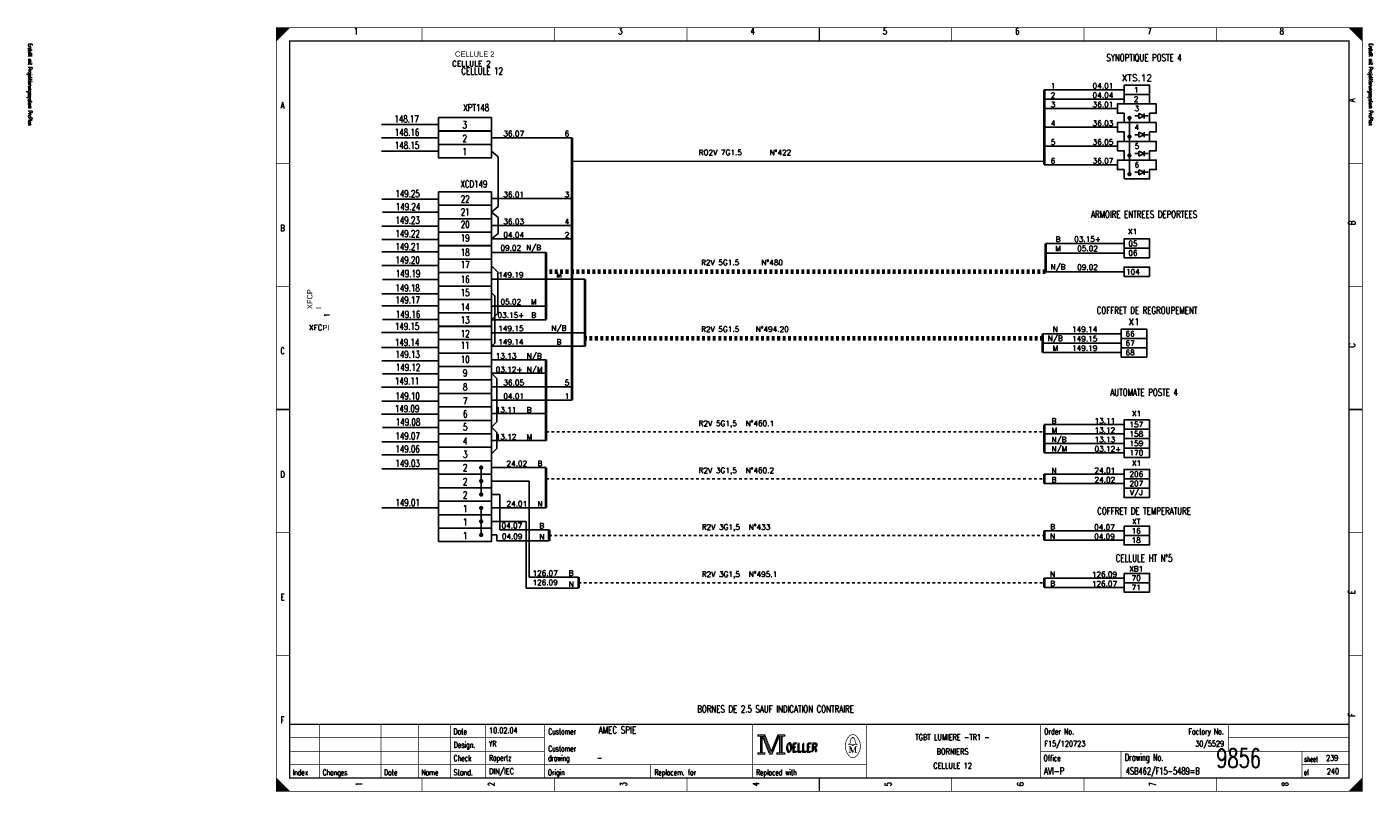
# Model space of a CAD drawing. Header units: centimetres. Extents: x 0 to 491, y -1040 to 69.
# Tile 29 of 181: x 441 to 491, y -920 to -891. Entities that reach past the tile are written whole.
import ezdxf
from ezdxf.enums import TextEntityAlignment as Align

# ---------------------------------------------------------------- set-up
doc = ezdxf.new("R2010")
doc.units = ezdxf.units.CM
doc.header["$MEASUREMENT"] = 0
doc.linetypes.add('CONTINU', pattern=[0])
doc.linetypes.add('DISCONTINU', pattern=[0.15, 0.1, -0.05])
doc.layers.get('0').update_dxf_attribs({"color": 9, "linetype": 'CONTINUOUS'})
for name, color, linetype in [('POINTILLE', 5, 'DISCONTINU'), ('SCH-3', 3, 'CONTINU'), ('TEXTE', 3, 'CONTINUOUS'), ('TRAIFIN', 1, 'CONTINUOUS'), ('TRAIGROS', 2, 'CONTINUOUS'), ('TRAIMOY', 4, 'CONTINUOUS')]:
    doc.layers.add(name, color=color, linetype=linetype)
doc.styles.get("Standard").update_dxf_attribs({"font": 'romans.shx', "bigfont": 'TXT.shx'})

# ---------------------------------------------------------------- blocks, each defined once
blk = doc.blocks.new('BRND')
at = {"layer": 'TRAIFIN'}
for p, q in [((-0.73, -4.53), (0.8, -4.53)), ((0.8, -5.47), (0.8, -3.59)), ((0.8, -3.59), (2.68, -4.53)), ((2.68, -4.53), (0.8, -5.47)), ((2.68, -5.47), (2.68, -3.59)), ((2.68, -4.53), (4.27, -4.53))]:
    blk.add_line(p, q, dxfattribs=at)
at = {"layer": 'TRAIMOY'}
blk.add_lwpolyline([(-4.75, -7), (-4.75, -3.5), (-7.25, -3.5), (-7.25, 0), (7.25, 0), (7.25, -3.5), (4.75, -3.5), (4.75, -7)], close=True, dxfattribs=at)
blk = doc.blocks.new('cc')
at = {"layer": 'TRAIFIN', "color": 0, "const_width": 0.72}
for points in [[(-4.27, 27.62, 1), (-3.39, 27.62, 1)], [(-4.27, 22.6, 1), (-3.39, 22.6, 1)], [(-4.27, 17.58, 1), (-3.39, 17.58, 1)], [(-4.27, 12.55, 1), (-3.39, 12.55, 1)], [(-4.27, 7.53, 1), (-3.39, 7.53, 1)], [(-4.27, 2.51, 1), (-3.39, 2.51, 1)]]:
    blk.add_lwpolyline(points, format="xyb", close=True, dxfattribs=at)
at = {"layer": 'TRAIGROS', "color": 0}
for p, q in [((-3.83, 27.18), (-3.83, 17.14)), ((-3.83, 12.99), (-3.83, 2.07))]:
    blk.add_line(p, q, dxfattribs=at)

msp = doc.modelspace()

# ---------------------------------------------------------------- linework, layer by layer
at = {"color": 0, "linetype": 'Continuous'}
for p, q in [((453.917, -895.11), (456.051, -895.11)), ((453.917, -895.608), (456.051, -895.608)), ((453.917, -896.115), (456.051, -896.115)), ((453.937, -897.9), (456.051, -897.9)), ((453.955, -898.384), (456.051, -898.384)), ((453.937, -898.904), (456.051, -898.904)), ((453.937, -899.406), (456.051, -899.406)), ((453.937, -899.872), (456.051, -899.872)), ((453.937, -900.374), (456.051, -900.374)), ((453.955, -900.894), (456.051, -900.894)), ((453.937, -901.431), (456.051, -901.431)), ((453.937, -901.879), (456.051, -901.879)), ((453.955, -902.39), (456.051, -902.39)), ((453.919, -902.875), (456.051, -902.875)), ((453.919, -903.431), (456.051, -903.431)), ((453.937, -903.932), (456.051, -903.932)), ((453.955, -904.416), (456.051, -904.416)), ((453.919, -904.918), (456.051, -904.918)), ((453.937, -905.438), (456.051, -905.438)), ((453.919, -905.922), (456.053, -905.922)), ((453.955, -906.423), (456.051, -906.423)), ((453.937, -906.961), (456.051, -906.961)), ((453.937, -907.445), (456.051, -907.445)), ((453.937, -907.96), (456.051, -907.96)), ((453.937, -909.424), (456.051, -909.424))]:
    msp.add_line(p, q, dxfattribs=at)
at = {"color": 0, "const_width": 0.025, "flags": 128}
for points in [[(450, -905.75), (450, -891.5), (490.5, -891.5), (490.5, -920), (450, -920), (450, -905.75)], [(450, -891.5), (450.5, -891.5), (450, -892), (450, -891.5)], [(450.025, -891.5), (450.025, -891.975), (450.05, -891.95), (450.05, -891.5), (450.075, -891.5), (450.075, -891.925), (450.1, -891.9), (450.1, -891.5), (450.125, -891.5), (450.125, -891.875), (450.15, -891.85), (450.15, -891.5), (450.175, -891.5), (450.175, -891.825), (450.2, -891.8)], [(450.2, -891.8), (450.2, -891.5), (450.225, -891.5), (450.225, -891.775), (450.25, -891.75), (450.25, -891.5), (450.275, -891.5), (450.275, -891.725), (450.3, -891.7), (450.3, -891.5), (450.325, -891.5), (450.325, -891.675), (450.35, -891.65), (450.35, -891.5), (450.375, -891.5)], [(450.375, -891.5), (450.375, -891.625), (450.4, -891.6), (450.4, -891.5), (450.425, -891.5), (450.425, -891.575), (450.45, -891.55), (450.45, -891.5), (450.475, -891.5), (450.475, -891.525)], [(490, -891.5), (490.5, -892), (490.475, -891.975), (490.475, -891.5), (490.45, -891.5), (490.45, -891.95), (490.425, -891.925), (490.425, -891.5), (490.4, -891.5), (490.4, -891.9), (490.375, -891.875), (490.375, -891.5), (490.35, -891.5), (490.35, -891.85), (490.325, -891.825)], [(490.15, -891.65), (490.15, -891.5), (490.125, -891.5), (490.125, -891.625), (490.1, -891.6), (490.1, -891.5), (490.075, -891.5), (490.075, -891.575), (490.05, -891.55), (490.05, -891.5), (490.025, -891.5), (490.025, -891.525)], [(490.325, -891.825), (490.325, -891.5), (490.3, -891.5), (490.3, -891.8), (490.275, -891.775), (490.275, -891.5), (490.25, -891.5), (490.25, -891.75), (490.225, -891.725), (490.225, -891.5), (490.2, -891.5), (490.2, -891.7), (490.175, -891.675), (490.175, -891.5), (490.15, -891.5)], [(467.95, -917.88), (467.95, -917.95), (468.05, -917.95), (468.05, -918.55), (467.95, -918.55), (467.95, -918.62), (468.22, -918.62), (468.22, -918.55), (468.12, -918.55), (468.12, -917.95), (468.22, -917.95), (468.22, -917.88), (467.95, -917.88)], [(468.07, -917.93), (468.07, -918.57), (468.1, -918.57), (468.1, -917.93)], [(468.12, -917.95), (468.39, -918.62), (468.49, -918.62), (468.76, -917.95)], [(468.18, -917.95), (468.42, -918.54), (468.46, -918.54)], [(468.22, -917.88), (468.46, -918.48), (468.7, -917.88)], [(468.22, -917.95), (468.44, -918.51), (468.47, -918.51)], [(468.46, -918.58), (468.49, -918.58), (468.74, -917.95)], [(468.46, -918.54), (468.48, -918.54), (468.72, -917.95)], [(468.76, -917.95), (468.76, -918.55), (468.66, -918.55), (468.66, -918.62), (468.71, -918.62)], [(468.7, -917.88), (468.7, -917.95), (468.8, -917.95), (468.8, -918.55), (468.7, -918.55), (468.7, -918.62), (468.97, -918.62), (468.97, -918.55), (468.87, -918.55), (468.87, -917.95), (468.97, -917.95), (468.97, -917.88), (468.7, -917.88)], [(468.78, -917.93), (468.78, -918.57), (468.83, -918.57), (468.83, -917.93), (468.85, -917.93), (468.85, -918.57)], [(471.48, -918.26), (471.35, -918.26), (471.35, -918.24), (471.4, -918.2), (471.43, -918.04)], [(471.48, -918.01), (471.48, -917.98), (471.52, -917.98), (471.52, -918.01)], [(471.52, -918.26), (471.65, -918.26), (471.65, -918.24), (471.6, -918.2), (471.57, -918.04)], [(471.39, -918.33), (471.39, -918.54), (471.35, -918.54)], [(471.39, -918.33), (471.48, -918.54), (471.51, -918.54)], [(450, -919.5), (450, -920), (450.5, -920), (450, -919.5), (450.025, -919.525), (450.025, -920), (450.05, -920), (450.05, -919.55), (450.075, -919.575), (450.075, -920), (450.1, -920), (450.1, -919.6), (450.125, -919.625), (450.125, -920), (450.15, -920)], [(450.15, -920), (450.15, -919.65), (450.175, -919.675), (450.175, -920), (450.2, -920), (450.2, -919.7), (450.225, -919.725), (450.225, -920), (450.25, -920), (450.25, -919.75), (450.275, -919.775), (450.275, -920), (450.3, -920), (450.3, -919.8), (450.325, -919.825)], [(490.3, -920), (490.3, -919.7), (490.275, -919.725), (490.275, -920), (490.25, -920), (490.25, -919.75), (490.225, -919.775), (490.225, -920), (490.2, -920), (490.2, -919.8), (490.175, -919.825), (490.175, -920), (490.15, -920), (490.15, -919.85), (490.125, -919.875)], [(490.475, -919.525), (490.475, -920), (490.45, -920), (490.45, -919.55), (490.425, -919.575), (490.425, -920), (490.4, -920), (490.4, -919.6), (490.375, -919.625), (490.375, -920), (490.35, -920), (490.35, -919.65), (490.325, -919.675), (490.325, -920), (490.3, -920)], [(450.325, -919.825), (450.325, -920), (450.35, -920), (450.35, -919.85), (450.375, -919.875), (450.375, -920), (450.4, -920), (450.4, -919.9), (450.425, -919.925), (450.425, -920), (450.45, -920), (450.45, -919.95), (450.475, -919.975)], [(490.125, -919.875), (490.125, -920), (490.1, -920), (490.1, -919.9), (490.075, -919.925), (490.075, -920), (490.05, -920), (490.05, -919.95), (490.025, -919.975), (490.025, -920)]]:
    msp.add_lwpolyline(points, dxfattribs=at)
at = {"color": 0, "flags": 128}
for points, const_width in [([(450, -891.5), (490.5, -891.5), (490.5, -920), (450, -920)], 0.025), ([(450.5, -892), (490, -892), (490, -919.5), (450.5, -919.5)], 0.05), ([(450.5, -892), (490, -892), (490, -919.5), (450.5, -919.5)], 0.025), ([(467.97, -917.9), (468.2, -917.9), (468.2, -917.93), (467.97, -917.93)], 0.025), ([(468.72, -917.9), (468.95, -917.9), (468.95, -917.93), (468.72, -917.93)], 0.025), ([(467.97, -918.57), (468.2, -918.57), (468.2, -918.6), (467.97, -918.6)], 0.025), ([(468.68, -918.57), (468.95, -918.57), (468.95, -918.6), (468.68, -918.6)], 0.025), ([(471.48, -918.26), (471.52, -918.26), (471.52, -918.29), (471.48, -918.29)], 0.025)]:
    msp.add_lwpolyline(points, close=True, dxfattribs=dict(at, const_width=const_width))
at = {"color": 0}
for points, const_width in [([(455.438, -891.5), (455.438, -892)], 0.025), ([(460.375, -891.5), (460.375, -892)], 0.025), ([(465.312, -891.5), (465.312, -892)], 0.025), ([(470.25, -892), (470.25, -891.5)], 0.05), ([(470.25, -891.5), (470.25, -892)], 0.025), ([(475.188, -891.5), (475.188, -892)], 0.025), ([(480.125, -891.5), (480.125, -892)], 0.025), ([(485.062, -891.5), (485.062, -892)], 0.025), ([(450, -896.583), (450.5, -896.583)], 0.025), ([(490.5, -896.583), (490, -896.583)], 0.025), ([(450, -901.167), (450.5, -901.167)], 0.025), ([(490.5, -901.167), (490, -901.167)], 0.025), ([(450.5, -905.75), (450, -905.75)], 0.05), ([(450, -905.75), (450.5, -905.75)], 0.025), ([(490, -905.75), (490.5, -905.75)], 0.05), ([(490.5, -905.75), (490, -905.75)], 0.025), ([(450, -910.333), (450.5, -910.333)], 0.025), ([(490.5, -910.333), (490, -910.333)], 0.025), ([(450, -914.917), (450.5, -914.917)], 0.025), ([(490.5, -914.917), (490, -914.917)], 0.025), ([(490, -917.5), (450.5, -917.5)], 0.05), ([(451.6, -919.5), (451.6, -917.5)], 0.025), ([(453.9, -919.5), (453.9, -917.5)], 0.025), ([(455.3, -919.5), (455.3, -917.5)], 0.025), ([(456.5, -917.5), (456.5, -919.5)], 0.025), ([(457.8, -917.5), (457.8, -919.5)], 0.025), ([(460, -917.5), (460, -919.5)], 0.025), ([(467.75, -917.5), (467.75, -919.5)], 0.025), ([(472, -917.5), (472, -919.5)], 0.025), ([(478.5, -917.5), (478.5, -919.5)], 0.025), ([(485.5, -917.5), (485.5, -918.5)], 0.025), ([(450.5, -918), (460, -918)], 0.025), ([(468.15, -917.95), (468.4, -918.58)], 0.025), ([(468.47, -918.51), (468.7, -917.94)], 0.025), ([(471.46, -918.01), (471.55, -918.01)], 0.025), ([(485.5, -918), (490, -918)], 0.025), ([(450.5, -918.5), (460, -918.5)], 0.025), ([(468.4, -918.58), (468.46, -918.58)], 0.025), ([(471.35, -918.33), (471.42, -918.33)], 0.025), ([(471.39, -918.54), (471.43, -918.54)], 0.025), ([(471.42, -918.33), (471.51, -918.54)], 0.025), ([(471.51, -918.54), (471.59, -918.33)], 0.025), ([(471.65, -918.54), (471.57, -918.54)], 0.025), ([(471.59, -918.54), (471.59, -918.33)], 0.025), ([(471.59, -918.33), (471.65, -918.33)], 0.025), ([(471.61, -918.33), (471.61, -918.54)], 0.025), ([(478.5, -918.5), (490, -918.5)], 0.025), ([(481.5, -918.5), (481.5, -919.5)], 0.025), ([(488.25, -918.5), (488.25, -919.5)], 0.025), ([(450.5, -919), (472, -919)], 0.025), ([(463.95, -919), (463.95, -919.5)], 0.025), ([(488.25, -919), (490, -919)], 0.025), ([(455.438, -920), (455.438, -919.5)], 0.025), ([(460.375, -920), (460.375, -919.5)], 0.025), ([(465.312, -920), (465.312, -919.5)], 0.025), ([(470.25, -919.5), (470.25, -920)], 0.05), ([(470.25, -920), (470.25, -919.5)], 0.025), ([(475.188, -920), (475.188, -919.5)], 0.025), ([(480.125, -920), (480.125, -919.5)], 0.025), ([(485.062, -920), (485.062, -919.5)], 0.025), ([(490.5, -919.5), (490, -920)], 0.025), ([(450.475, -920), (450.475, -919.975)], 0.025)]:
    msp.add_lwpolyline(points, dxfattribs=dict(at, const_width=const_width))
at = {"color": 0, "linetype": 'Continuous'}
for points in [[(458.023, -894.859), (458.023, -895.361), (456.051, -895.361), (456.051, -894.859)], [(458.023, -895.357), (458.023, -895.859), (456.051, -895.859), (456.051, -895.357)], [(458.023, -895.864), (458.023, -896.366), (456.051, -896.366), (456.051, -895.864)], [(456.051, -898.131), (456.051, -897.629), (458.023, -897.629), (458.023, -898.131)], [(456.051, -898.633), (456.051, -898.131), (458.023, -898.131), (458.023, -898.633)], [(456.051, -899.135), (456.051, -898.633), (458.023, -898.633), (458.023, -899.135)], [(456.051, -899.638), (456.051, -899.135), (458.023, -899.135), (458.023, -899.638)], [(456.051, -900.139), (456.051, -899.637), (458.023, -899.637), (458.023, -900.139)], [(456.051, -900.641), (456.051, -900.139), (458.023, -900.139), (458.023, -900.641)], [(456.051, -901.143), (456.051, -900.641), (458.023, -900.641), (458.023, -901.143)], [(456.051, -901.645), (456.051, -901.143), (458.023, -901.143), (458.023, -901.645)], [(456.051, -902.148), (456.051, -901.645), (458.023, -901.645), (458.023, -902.148)], [(456.051, -902.65), (456.051, -902.148), (458.023, -902.148), (458.023, -902.65)], [(456.051, -903.142), (456.051, -902.64), (458.023, -902.64), (458.023, -903.142)], [(456.051, -903.644), (456.051, -903.142), (458.023, -903.142), (458.023, -903.644)], [(456.051, -904.146), (456.051, -903.644), (458.023, -903.644), (458.023, -904.146)], [(456.051, -904.648), (456.051, -904.146), (458.023, -904.146), (458.023, -904.648)], [(456.051, -905.15), (456.051, -904.648), (458.023, -904.648), (458.023, -905.15)], [(456.051, -905.653), (456.051, -905.15), (458.023, -905.15), (458.023, -905.653)], [(456.051, -906.155), (456.051, -905.653), (458.023, -905.653), (458.023, -906.155)], [(456.051, -906.657), (456.051, -906.155), (458.023, -906.155), (458.023, -906.657)], [(456.051, -907.159), (456.051, -906.657), (458.023, -906.657), (458.023, -907.159)], [(456.051, -907.661), (456.051, -907.159), (458.023, -907.159), (458.023, -907.661)], [(456.051, -908.168), (456.051, -907.666), (458.023, -907.666), (458.023, -908.168)], [(456.051, -908.67), (456.051, -908.168), (458.023, -908.168), (458.023, -908.67)], [(456.051, -909.172), (456.051, -908.67), (458.023, -908.67), (458.023, -909.172)], [(456.051, -909.675), (456.051, -909.172), (458.023, -909.172), (458.023, -909.675)], [(456.051, -910.177), (456.051, -909.675), (458.023, -909.675), (458.023, -910.177)], [(456.051, -910.679), (456.051, -910.177), (458.023, -910.177), (458.023, -910.679)]]:
    msp.add_lwpolyline(points, close=True, dxfattribs=at)
at = {"color": 0, "const_width": 0.025, "flags": 128}
for points in [[(471.35, -917.961, 0.373815), (471.349, -918.657, 0.373815)], [(471.649, -917.96, 0.530775), (471.351, -917.959, 0.530775)], [(471.46, -918.01, 0.414214), (471.43, -918.04, 0.414214)], [(471.57, -918.04, 0.414214), (471.54, -918.01, 0.414214)], [(471.65, -918.66, 0.378582), (471.646, -917.956, 0.378582)], [(471.35, -918.66, 0.532213), (471.649, -918.661, 0.532213)]]:
    msp.add_lwpolyline(points, format="xyb", dxfattribs=at)
at = {"layer": 'POINTILLE', "color": 0, "lineweight": 70}
for p, q in [((478.69, -900.611), (460.058, -900.611)), ((478.584, -903.101), (461.514, -903.101))]:
    msp.add_line(p, q, dxfattribs=at)
at = {"layer": 'POINTILLE', "color": 0, "const_width": 0.05}
msp.add_lwpolyline([(478.641, -896.495), (461.023, -896.495)], dxfattribs=at)
at = {"layer": 'POINTILLE', "color": 0}
for points in [[(460.058, -906.583), (478.641, -906.583)], [(460.058, -908.337), (478.641, -908.337)], [(460.175, -910.451), (478.641, -910.451)], [(461.27, -912.215), (478.641, -912.215)]]:
    msp.add_lwpolyline(points, dxfattribs=at)
at = {"layer": 'TRAIFIN', "color": 0}
for p, q in [((481.616, -893.821), (478.641, -893.821)), ((481.616, -894.171), (478.641, -894.171)), ((481.366, -894.521), (478.641, -894.521)), ((461.023, -895.608), (458.023, -895.608)), ((481.366, -895.221), (478.641, -895.221)), ((458.023, -896.115), (458.276, -896.319)), ((481.366, -895.921), (478.641, -895.921)), ((458.276, -898.178), (458.276, -896.319)), ((481.366, -896.621), (478.641, -896.621)), ((461.023, -897.88), (458.023, -897.88)), ((458.023, -898.382), (458.276, -898.178)), ((458.023, -898.382), (458.276, -898.586)), ((458.276, -899.182), (458.276, -898.586)), ((461.023, -898.884), (458.023, -898.884)), ((458.023, -899.386), (458.276, -899.182)), ((461.023, -899.386), (458.023, -899.386)), ((478.69, -899.561), (481.616, -899.561)), ((458.023, -899.888), (460.058, -899.888)), ((478.69, -899.911), (481.616, -899.911)), ((458.023, -900.39), (458.264, -900.631)), ((458.264, -902.157), (458.264, -900.631)), ((478.69, -900.611), (481.616, -900.611)), ((458.023, -900.892), (461.514, -900.892)), ((458.023, -901.394), (458.143, -901.515)), ((458.143, -903.272), (458.143, -901.515)), ((458.023, -901.897), (460.058, -901.897)), ((458.023, -902.399), (458.264, -902.157)), ((458.023, -902.399), (460.058, -902.399)), ((458.023, -902.891), (461.514, -902.891)), ((478.584, -902.926), (481.51, -902.926)), ((458.023, -903.393), (458.143, -903.272)), ((458.023, -903.393), (461.514, -903.393)), ((478.584, -903.276), (481.51, -903.276)), ((478.584, -903.626), (481.51, -903.626)), ((458.023, -903.895), (460.058, -903.895)), ((458.023, -904.397), (460.058, -904.397)), ((461.023, -904.899), (458.023, -904.899)), ((461.023, -905.402), (458.023, -905.402)), ((458.023, -905.904), (460.058, -905.904)), ((478.641, -906.313), (481.616, -906.313)), ((478.641, -906.663), (481.616, -906.663)), ((458.023, -906.908), (460.058, -906.908)), ((478.641, -907.013), (481.616, -907.013)), ((478.641, -907.363), (481.616, -907.363)), ((458.023, -907.917), (460.058, -907.917)), ((478.641, -908.162), (481.616, -908.162)), ((459.426, -912.002), (459.426, -908.419)), ((478.641, -908.512), (481.616, -908.512)), ((458.331, -910.237), (458.331, -908.921)), ((458.023, -909.419), (460.058, -909.419)), ((459.32, -912.416), (459.32, -909.926)), ((458.225, -910.652), (458.225, -910.428)), ((460.175, -910.652), (458.225, -910.652)), ((460.175, -910.237), (458.331, -910.237)), ((478.641, -910.276), (481.616, -910.276)), ((478.641, -910.626), (481.616, -910.626)), ((461.27, -912.002), (459.426, -912.002)), ((478.641, -912.04), (481.616, -912.04)), ((461.27, -912.416), (459.32, -912.416)), ((478.641, -912.39), (481.616, -912.39))]:
    msp.add_line(p, q, dxfattribs=at)
at = {"layer": 'TRAIFIN', "color": 0, "const_width": 0.072}
for points in [[(481.772, -894.871, 1), (481.86, -894.871, 1)], [(481.772, -895.571, 1), (481.86, -895.571, 1)], [(481.772, -896.271, 1), (481.86, -896.271, 1)], [(481.772, -896.971, 1), (481.86, -896.971, 1)]]:
    msp.add_lwpolyline(points, format="xyb", close=True, dxfattribs=at)
at = {"layer": 'TRAIFIN', "color": 0}
for points in [[(458.023, -904.397), (458.225, -904.599)], [(458.225, -904.599), (458.225, -906.204)], [(458.023, -906.406), (458.225, -906.204)], [(458.023, -906.406), (458.225, -906.608)], [(458.225, -906.608), (458.225, -907.208)], [(458.023, -907.41), (458.225, -907.208)], [(458.023, -908.419), (459.426, -908.419)], [(458.023, -908.921), (458.331, -908.921)], [(458.023, -909.926), (459.32, -909.926)], [(458.023, -910.428), (458.225, -910.428)]]:
    msp.add_lwpolyline(points, dxfattribs=at)
at = {"layer": 'TRAIGROS', "color": 0}
msp.add_line((481.816, -894.871), (481.816, -897.015), dxfattribs=at)
at = {"layer": 'TRAIGROS', "color": 0, "const_width": 0.1}
for points in [[(478.641, -893.821), (478.641, -896.621)], [(461.023, -895.608), (461.023, -905.402)], [(478.69, -899.561), (478.69, -900.611)], [(460.058, -899.888), (460.058, -902.399)], [(461.514, -900.892), (461.514, -903.393)], [(478.584, -902.926), (478.584, -903.626)], [(460.058, -906.908), (460.058, -903.895)], [(478.641, -907.363), (478.641, -906.313)], [(460.058, -909.419), (460.058, -907.917)], [(478.641, -908.512), (478.641, -908.162)], [(460.175, -910.652), (460.175, -910.237)], [(478.641, -910.276), (478.641, -910.626)], [(461.27, -912.416), (461.27, -912.002)], [(478.641, -912.04), (478.641, -912.39)]]:
    msp.add_lwpolyline(points, dxfattribs=at)
at = {"layer": 'TRAIMOY', "color": 0}
for points in [[(481.616, -893.646), (482.566, -893.646), (482.566, -893.996), (481.616, -893.996)], [(481.616, -893.996), (482.566, -893.996), (482.566, -894.346), (481.616, -894.346)], [(482.566, -899.736), (481.616, -899.736), (481.616, -899.386), (482.566, -899.386)], [(482.566, -900.086), (481.616, -900.086), (481.616, -899.736), (482.566, -899.736)], [(482.566, -900.786), (481.616, -900.786), (481.616, -900.436), (482.566, -900.436)], [(482.46, -903.101), (481.51, -903.101), (481.51, -902.751), (482.46, -902.751)], [(482.46, -903.451), (481.51, -903.451), (481.51, -903.101), (482.46, -903.101)], [(482.46, -903.801), (481.51, -903.801), (481.51, -903.451), (482.46, -903.451)], [(482.566, -906.488), (481.616, -906.488), (481.616, -906.138), (482.566, -906.138)], [(482.566, -906.838), (481.616, -906.838), (481.616, -906.488), (482.566, -906.488)], [(482.566, -907.188), (481.616, -907.188), (481.616, -906.838), (482.566, -906.838)], [(482.566, -907.538), (481.616, -907.538), (481.616, -907.188), (482.566, -907.188)], [(482.566, -908.337), (481.616, -908.337), (481.616, -907.987), (482.566, -907.987)], [(482.566, -908.687), (481.616, -908.687), (481.616, -908.337), (482.566, -908.337)], [(482.566, -909.037), (481.616, -909.037), (481.616, -908.687), (482.566, -908.687)], [(481.616, -910.101), (482.566, -910.101), (482.566, -910.451), (481.616, -910.451)], [(481.616, -910.451), (482.566, -910.451), (482.566, -910.801), (481.616, -910.801)], [(481.616, -911.865), (482.566, -911.865), (482.566, -912.215), (481.616, -912.215)], [(481.616, -912.215), (482.566, -912.215), (482.566, -912.565), (481.616, -912.565)]]:
    msp.add_lwpolyline(points, close=True, dxfattribs=at)

# ---------------------------------------------------------------- block references
at = {"color": 0, "linetype": 'Continuous', "xscale": 0.1, "yscale": 0.1, "zscale": 0.1}
msp.add_blockref('cc', (458.023, -910.679), dxfattribs=at)
at = {"layer": 'SCH-3', "color": 0, "xscale": 0.1, "yscale": 0.1, "zscale": 0.1}
for p in [(482.091, -894.346), (482.091, -895.046), (482.091, -895.746), (482.091, -896.446)]:
    msp.add_blockref('BRND', p, dxfattribs=at)

# ---------------------------------------------------------------- texts
at = {"color": 0}
for s, height, width, p in [('1', 0.238, 0.672, (452.965, -891.514)), ('3', 0.238, 0.672, (462.832, -891.514)), ('4', 0.238, 0.672, (467.766, -891.514)), ('5', 0.238, 0.672, (472.699, -891.514)), ('6', 0.238, 0.672, (477.632, -891.514)), ('7', 0.238, 0.672, (482.566, -891.514)), ('8', 0.238, 0.672, (487.499, -891.514)), ('SYNOPTIQUE POSTE 4', 0.26194, 0.736, (482.362, -892.491)), ('CELLULE 12', 0.2619, 0.736, (457.675, -892.991)), ('A', 0.238, 0.76, (450.233, -894.283)), ('XPT148', 0.2619, 0.736, (457.455, -894.356)), ('148.17', 0.2619, 0.736, (454.857, -894.777)), ('3', 0.262, 0.736, (457.027, -894.998)), ('148.16', 0.2619, 0.736, (454.875, -895.274)), ('2', 0.262, 0.736, (457.027, -895.496)), ('148.15', 0.2619, 0.736, (454.875, -895.763)), ('1', 0.262, 0.736, (457.027, -896.003)), ('149.25', 0.2619, 0.736, (454.895, -897.569)), ('XCD149', 0.2619, 0.736, (457.367, -897.206)), ('149.24', 0.2619, 0.736, (454.913, -898.053)), ('22', 0.2619, 0.736, (457.042, -897.764)), ('149.23', 0.2619, 0.736, (454.895, -898.555)), ('21', 0.2619, 0.736, (457.042, -898.248)), ('ARMOIRE ENTREES DEPORTEES', 0.26194, 0.736, (482.362, -898.338)), ('B', 0.238, 0.76, (450.233, -898.861)), ('149.22', 0.2619, 0.736, (454.895, -899.061)), ('20', 0.2619, 0.736, (457.042, -898.714)), ('149.21', 0.2619, 0.736, (454.895, -899.541)), ('19', 0.2619, 0.736, (457.042, -899.216)), ('149.20', 0.2619, 0.736, (454.895, -900.043)), ('18', 0.2619, 0.736, (457.042, -899.753)), ('149.19', 0.2619, 0.736, (454.913, -900.545)), ('17', 0.2619, 0.736, (457.042, -900.22)), ('149.18', 0.2619, 0.736, (454.895, -901.087)), ('16', 0.2619, 0.736, (457.042, -900.758)), ('149.17', 0.2619, 0.736, (454.895, -901.531)), ('15', 0.2619, 0.736, (457.042, -901.259)), ('149.16', 0.2619, 0.736, (454.913, -902.073)), ('14', 0.2619, 0.736, (457.042, -901.797)), ('COFFRET DE REGROUPEMENT', 0.26194, 0.736, (482.47, -901.917)), ('149.15', 0.2619, 0.736, (454.877, -902.517)), ('13', 0.2619, 0.736, (457.042, -902.281)), ('149.14', 0.2619, 0.736, (454.877, -903.113)), ('12', 0.2619, 0.736, (457.042, -902.793)), ('C', 0.238, 0.76, (450.233, -903.439)), ('149.13', 0.2619, 0.736, (454.895, -903.557)), ('11', 0.2619, 0.736, (457.042, -903.223)), ('149.12', 0.2619, 0.736, (454.913, -904.045)), ('10', 0.2619, 0.736, (457.042, -903.743)), ('149.11', 0.2619, 0.736, (454.877, -904.561)), ('9', 0.262, 0.736, (457.042, -904.262)), ('149.10', 0.2619, 0.736, (454.895, -905.121)), ('8', 0.262, 0.736, (457.042, -904.782)), ('AUTOMATE POSTE 4', 0.26194, 0.736, (482.362, -904.983)), ('149.09', 0.2619, 0.736, (454.877, -905.583)), ('7', 0.262, 0.736, (457.042, -905.302)), ('149.08', 0.2619, 0.736, (454.913, -906.089)), ('6', 0.262, 0.736, (457.042, -905.785)), ('149.07', 0.2619, 0.736, (454.895, -906.605)), ('5', 0.262, 0.736, (457.042, -906.269)), ('149.06', 0.2619, 0.736, (454.895, -907.093)), ('4', 0.262, 0.736, (457.042, -906.789)), ('149.03', 0.2619, 0.736, (454.895, -907.626)), ('3', 0.262, 0.736, (457.042, -907.291)), ('D', 0.238, 0.76, (450.233, -908.053)), ('2', 0.262, 0.736, (457.042, -907.788)), ('2', 0.262, 0.736, (457.042, -908.312)), ('149.01', 0.2619, 0.736, (454.895, -909.09)), ('2', 0.262, 0.736, (457.042, -908.814)), ('1', 0.262, 0.736, (457.042, -909.317)), ('COFFRET DE TEMPERATURE', 0.26194, 0.736, (482.362, -909.402)), ('1', 0.262, 0.736, (457.042, -909.819)), ('1', 0.262, 0.736, (457.042, -910.321)), ('CELLULE HT N°5', 0.26194, 0.736, (482.362, -911.166)), ('E', 0.238, 0.76, (450.233, -912.632)), ('F', 0.238, 0.76, (450.233, -917.21)), ('BORNES DE 2.5 SAUF INDICATION CONTRAIRE', 0.26194, 0.736, (468.615, -916.798)), ('TGBT LUMIERE -TR1 -', 0.21431, 0.7536, (475.219, -917.87)), ('BORNIERS', 0.2143, 0.76, (475.219, -918.403)), ('CELLULE 12', 0.2143, 0.681231, (475.219, -918.935))]:
    msp.add_text(s, height=height, dxfattribs=dict(at, width=width)).set_placement(p, align=Align.TOP_CENTER)
at = {"color": 0, "width": 0.622634}
for p in [(440.702, -892.095), (490.702, -892.094)]:
    msp.add_text('Erstellt mit Projektierungssystem ProPlan', height=0.14288, rotation=270, dxfattribs=at).set_placement(p, align=Align.BOTTOM_LEFT)
at = {"color": 0, "width": 0.76}
for s, p in [('A', (489.991, -894.283)), ('B', (489.991, -898.861)), ('C', (489.992, -903.439)), ('E', (489.991, -912.632)), ('F', (489.991, -917.21))]:
    msp.add_text(s, height=0.238, rotation=90, dxfattribs=at).set_placement(p, align=Align.TOP_LEFT)
at = {"color": 0}
for s, height, width, p in [('Date', 0.2143, 0.64, (456.605, -917.658)), ('Customer', 0.2143, 0.62, (460.14, -917.658)), ('Order No.', 0.2143, 0.656889, (478.633, -917.658)), ('Design.', 0.2143, 0.636571, (456.619, -918.154)), ('OELLER', 0.3096, 0.76, (468.996, -918.225)), ('OELLER', 0.3096, 0.76, (468.996, -918.225)), ('OELLER', 0.3096, 0.76, (469.032, -918.19)), ('Check', 0.2143, 0.632, (456.612, -918.651)), ('drawing', 0.2143, 0.6, (460.133, -918.651)), ('Customer', 0.2143, 0.62, (460.14, -918.296)), ('Office', 0.2143, 0.626667, (478.615, -918.651)), ('Drawing No.', 0.26194, 0.646545, (481.643, -918.602)), ('sheet', 0.1905, 0.6, (488.338, -918.701)), ('Index', 0.2143, 0.632, (450.609, -919.184)), ('Changes', 0.2143, 0.622857, (451.726, -919.184)), ('Date', 0.2143, 0.64, (454.015, -919.184)), ('Name', 0.2143, 0.64, (455.404, -919.184)), ('Stand.', 0.2143, 0.642667, (456.612, -919.184)), ('Origin', 0.2143, 0.626667, (460.127, -919.184)), ('Replacem. for', 0.21431, 0.627077, (464.097, -919.184)), ('Replaced with', 0.21431, 0.619692, (467.895, -919.184)), ('of', 0.1905, 0.6, (488.323, -919.198))]:
    msp.add_text(s, height=height, dxfattribs=dict(at, width=width)).set_placement(p, align=Align.TOP_LEFT)
for s, height, width, p in [('10.02.04', 0.2143, 0.678, (457.934, -917.892)), ('AMEC SPIE', 0.2619, 0.752889, (462.016, -917.923)), ('YR', 0.2143, 0.626667, (457.927, -918.389)), ('F15/120723', 0.2143, 0.6832, (478.639, -918.389)), ('Ropertz', 0.2143, 0.622857, (457.932, -918.921)), ('9856', 0.7, 0.6928, (485.058, -919.322)), ('239', 0.2143, 0.672, (489.15, -918.921)), ('DIN/IEC', 0.2143, 0.750857, (457.935, -919.418)), ('-', 0.214, 0.696, (461.965, -918.921)), ('AVI-P', 0.2619, 0.7472, (478.624, -919.449)), ('4SB462/F15-5489=B', 0.26194, 0.6928, (481.679, -919.449)), ('240', 0.2143, 0.672, (489.177, -919.418))]:
    msp.add_text(s, height=height, dxfattribs=dict(at, width=width)).set_placement(p, align=Align.BOTTOM_LEFT)
at = {"color": 0, "width": 0.646545}
msp.add_text('Factory No.', height=0.21431, dxfattribs=at).set_placement((485.335, -917.658), align=Align.TOP_RIGHT)
at = {"color": 0, "width": 0.675429}
msp.add_text('30/5529', height=0.2143, dxfattribs=at).set_placement((485.346, -918.389), align=Align.BOTTOM_RIGHT)
at = {"color": 0, "width": 0.672}
for s, p in [('1', (452.965, -919.73)), ('2', (457.899, -919.73)), ('3', (462.832, -919.73)), ('4', (467.766, -919.73)), ('5', (472.699, -919.73)), ('6', (477.632, -919.73)), ('7', (482.566, -919.73)), ('8', (487.499, -919.73))]:
    msp.add_text(s, height=0.238, rotation=90, dxfattribs=at).set_placement(p, align=Align.TOP_CENTER)
at = {"linetype": 'Continuous', "char_height": 0.2, "attachment_point": 1}
for s, insert, width in [('{\\fArial|b0|i0|c0|p34;CELLULE 2}', (456.661, -892.386), 6.70761), ('CELLULE 2', (456.554, -892.745), 6.42066), ('XFC{\\fArial|b0|i0|c0|p34;PI}', (451.217, -902.596), 0.37664)]:
    msp.add_mtext(s, dxfattribs=dict(at, insert=insert, width=width))
at = {"linetype": 'Continuous', "char_height": 0.2, "attachment_point": 1, "rotation": 90}
for s, insert, width in [('{\\fArial|b0|i0|c0|p34;XFCP\\PI}', (451.145, -902.004), 0.37664), ('1', (451.784, -902.317), 0.39457)]:
    msp.add_mtext(s, dxfattribs=dict(at, insert=insert, width=width))
at = {"layer": 'TEXTE', "color": 0}
for s, p in [('1', (478.965, -893.671)), ('04.01', (480.828, -893.671)), ('2', (478.965, -894.021)), ('04.04', (480.828, -894.021)), ('2', (482.066, -894.171)), ('1', (482.066, -893.821)), ('3', (478.965, -894.371)), ('36.01', (480.828, -894.371)), ('3', (482.091, -894.521)), ('4', (478.965, -895.071)), ('36.03', (480.828, -895.071)), ('4', (482.091, -895.221)), ('36.07', (458.853, -895.458)), ('6', (460.839, -895.458)), ('5', (478.965, -895.771)), ('36.05', (480.828, -895.771)), ('5', (482.091, -895.921)), ('6', (478.965, -896.471)), ('36.07', (480.828, -896.471)), ('6', (482.091, -896.621)), ('36.01', (458.853, -897.73)), ('3', (460.839, -897.73)), ('36.03', (458.853, -898.734)), ('4', (460.839, -898.734)), ('04.04', (458.853, -899.236)), ('2', (460.839, -899.236)), ('X1', (481.93, -899.104)), ('09.02', (458.744, -899.722)), ('N/B', (459.595, -899.722)), ('M', (479.15, -899.745)), ('B', (479.15, -899.395)), ('03.15+', (480.253, -899.395)), ('05.02', (480.253, -899.745)), ('05', (481.946, -899.561)), ('R2V 5G1.5', (466.552, -900.265)), ('N°480', (468.492, -900.265)), ('06', (481.946, -899.911)), ('149.19', (458.746, -900.726)), ('M', (460.537, -900.726)), ('N/B', (479.15, -900.445)), ('09.02', (480.253, -900.445)), ('104', (481.946, -900.611)), ('05.02', (458.744, -901.73)), ('M', (459.595, -901.73)), ('03.15+', (458.744, -902.233)), ('B', (459.595, -902.233)), ('149.15', (458.746, -902.725)), ('N/B', (460.537, -902.725)), ('R2V 5G1.5', (466.552, -902.755)), ('N°494.20', (468.493, -902.755)), ('N', (479.047, -902.759)), ('149.14', (480.147, -902.759)), ('149.14', (458.746, -903.227)), ('B', (460.537, -903.227)), ('N/B', (479.047, -903.109)), ('149.15', (480.147, -903.109)), ('66', (481.84, -902.926)), ('67', (481.84, -903.276)), ('M', (479.047, -903.459)), ('149.19', (480.147, -903.459)), ('68', (481.84, -903.626)), ('36.05', (458.853, -904.749)), ('5', (460.839, -904.749)), ('04.01', (458.853, -905.252)), ('1', (460.839, -905.252)), ('X1', (482.081, -905.904)), ('157', (482.074, -906.313)), ('158', (482.074, -906.663)), ('159', (482.074, -907.013)), ('170', (482.074, -907.363)), ('X1', (482.081, -907.752)), ('206', (482.074, -908.162)), ('207', (482.074, -908.512)), ('V/J', (482.074, -908.862)), ('04.07', (458.783, -910.084)), ('04.07', (480.886, -910.137)), ('XT', (482.066, -909.926)), ('16', (482.066, -910.276)), ('04.09', (458.794, -910.484)), ('04.09', (480.886, -910.487)), ('18', (482.066, -910.626)), ('XB1', (482.066, -911.69)), ('126.07', (460.026, -911.856)), ('126.09', (460.026, -912.206)), ('126.09', (480.886, -911.901)), ('126.07', (480.886, -912.251)), ('70', (482.066, -912.04)), ('71', (482.066, -912.39))]:
    msp.add_text(s, height=0.2, dxfattribs=at).set_placement(p, align=Align.MIDDLE)
for s, p in [('XTS.12', (482.091, -893.497)), ('X1', (481.985, -902.602))]:
    msp.add_text(s, height=0.25, dxfattribs=at).set_placement(p, align=Align.CENTER)
for s, p in [('RO2V 7G1.5 ', (465.75, -896.26)), ('N°422', (468.396, -896.26)), ('B', (459.805, -910.187)), ('N', (459.805, -910.602)), ('B', (460.9, -911.952)), ('N', (460.9, -912.366))]:
    msp.add_text(s, height=0.2, dxfattribs=at).set_placement(p)
for s, p in [('13.13', (458.181, -903.754)), ('N/B', (459.336, -903.754)), ('03.12+', (458.181, -904.256)), ('N/M', (459.336, -904.256)), ('13.11', (458.181, -905.763)), ('B', (459.336, -905.763)), ('R2V 5G1,5', (465.75, -906.267)), ('N°460.1', (467.501, -906.267)), ('B', (478.907, -906.172)), ('13.11', (480.513, -906.172)), ('13.12', (458.181, -906.767)), ('M', (459.336, -906.767)), ('M', (478.907, -906.522)), ('13.12', (480.513, -906.522)), ('N/B', (478.907, -906.872)), ('N/M', (478.907, -907.222)), ('03.12+', (480.513, -907.222)), ('13.13', (480.513, -906.872)), ('24.02', (458.583, -907.763)), ('B', (459.737, -907.763)), ('R2V 3G1,5', (465.75, -908.021)), ('N°460.2', (467.501, -908.021)), ('N', (478.907, -908.021)), ('24.01', (480.513, -908.021)), ('B', (478.907, -908.371)), ('24.02', (480.513, -908.371)), ('24.01', (458.583, -909.265)), ('N', (459.737, -909.265)), ('R2V 3G1,5', (465.867, -910.135)), ('N°433', (467.618, -910.135)), ('R2V 3G1,5', (465.867, -911.899)), ('N°495.1', (467.618, -911.899))]:
    msp.add_text(s, height=0.2, dxfattribs=at).set_placement(p, align=Align.MIDDLE_LEFT)
for s, p in [('B', (479.043, -910.226)), ('N', (479.043, -910.576)), ('N', (479.043, -911.99)), ('B', (479.043, -912.34))]:
    msp.add_text(s, height=0.2, dxfattribs=at).set_placement(p, align=Align.RIGHT)

doc.saveas('drawing.dxf')
